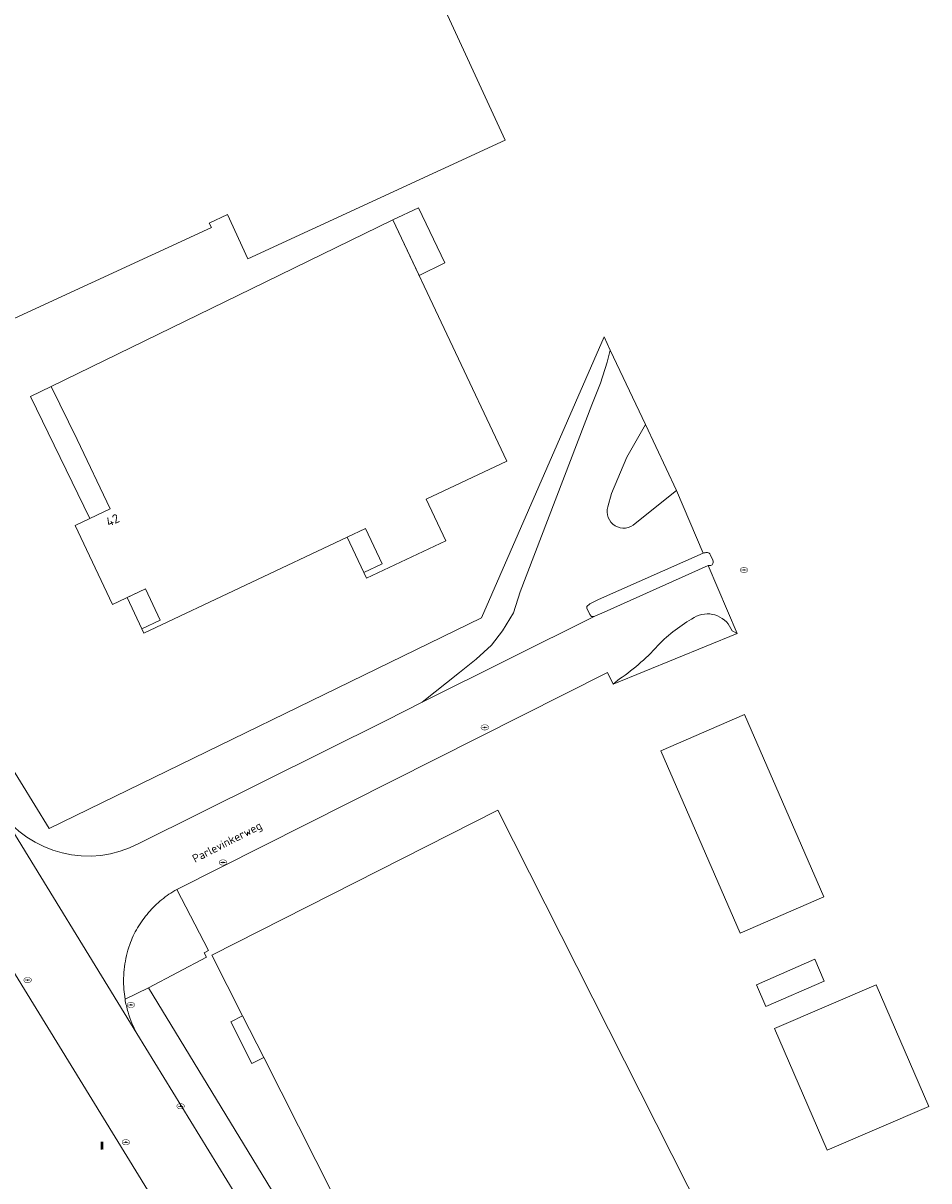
# Model space of a CAD drawing. Header units: metres. Extents: x 207155 to 208055, y 377332 to 379032.
# Tile 37 of 59: x 207772 to 207872, y 377704 to 377832. Entities that reach past the tile are written whole.
import ezdxf
from ezdxf.enums import TextEntityAlignment as Align

# ---------------------------------------------------------------- set-up
doc = ezdxf.new("R2010")
doc.units = ezdxf.units.M
for name, color, linetype, lineweight in [('GB', 1, 'Continuous', 25), ('GB11', 1, 'Continuous', 25), ('GMV', 7, 'Continuous', 25), ('GP1', 7, 'Continuous', 25)]:
    doc.layers.add(name, color=color, linetype=linetype, lineweight=lineweight)
for name, color, linetype in [('NAR', 7, 'Continuous'), ('ORL', 7, 'Continuous'), ('PPAL', 232, 'Continuous'), ('PPUT', 232, 'Continuous')]:
    doc.layers.add(name, color=color, linetype=linetype)
doc.styles.add('ISO', font='isocpeur.ttf', dxfattribs={"height": 1})

# ---------------------------------------------------------------- blocks, each defined once
blk = doc.blocks.new('put')
at = {"linetype": 'ByBlock', "lineweight": -2}
h = blk.add_hatch(color=0, dxfattribs=at)
h.dxf.hatch_style = 1
edge = h.paths.add_edge_path()
edge.add_spline(control_points=[(0.44, 0), (0.44, 0.04), (0.43, 0.09), (0.36, 0.2), (0.28, 0.26), (0.09, 0.32), (-0.02, 0.33), (-0.22, 0.29), (-0.31, 0.24), (-0.42, 0.12), (-0.44, 0.06), (-0.44, -0.06), (-0.42, -0.12), (-0.33, -0.22), (-0.28, -0.26), (-0.1, -0.33), (0.04, -0.33), (0.27, -0.27), (0.37, -0.2), (0.43, -0.08), (0.44, -0.04), (0.44, 0)], knot_values=[0, 0, 0, 0, 0.380029, 0.380029, 1.118666, 1.118666, 1.857303, 1.857303, 2.59594, 2.59594, 3.13294, 3.13294, 3.66994, 3.66994, 4.20694, 4.20694, 5.079565, 5.079565, 5.952189, 5.952189, 6.283185, 6.283185, 6.283185, 6.283185], degree=3, periodic=0)
edge = h.paths.add_edge_path(flags=16)
edge.add_ellipse((0, 0), major_axis=(0.392, 0), ratio=0.689655, start_angle=0, end_angle=360)
h = blk.add_hatch(color=0, dxfattribs=at)
h.dxf.hatch_style = 1
h.paths.add_polyline_path([(-0.1, 0, -0.096396), (-0.09, 0.04), (-0.25, 0.04, 1), (-0.25, -0.04), (-0.09, -0.04, -0.096396)])
at = {"linetype": 'ByBlock', "lineweight": -2, "true_color": 0x681648}
h = blk.add_hatch(color=219, dxfattribs=at)
h.dxf.hatch_style = 1
h.paths.add_polyline_path([(0.1, 0, 1), (-0.1, 0, 1)])
at = {"linetype": 'ByBlock', "lineweight": -2}
h = blk.add_hatch(color=0, dxfattribs=at)
h.dxf.hatch_style = 1
h.paths.add_polyline_path([(0.25, 0.04), (0.09, 0.04, -0.096396), (0.1, 0, -0.096396), (0.09, -0.04), (0.25, -0.04, 1)])
at = {"color": 0, "linetype": 'ByBlock', "lineweight": -2}
blk.add_attdef('PUT', (0.5, 0.35), '', height=0.5, dxfattribs=at)
blk = doc.blocks.new('paal')
at = {"linetype": 'ByBlock', "lineweight": -2}
h = blk.add_hatch(color=0, dxfattribs=at)
h.dxf.hatch_style = 1
h.paths.add_polyline_path([(0.15, 0.8), (-0.15, 0.8), (-0.15, -0.1), (0, -0.1, -0.414214), (-0.1, 0, -1), (0.1, 0, -0.414214), (0, -0.1), (0.15, -0.1)])
at = {"linetype": 'ByBlock', "lineweight": -2, "true_color": 0x681648}
h = blk.add_hatch(color=219, dxfattribs=at)
h.dxf.hatch_style = 1
h.paths.add_polyline_path([(-0.1, 0, 1), (0.1, 0, 1)])
at = {"color": 0, "linetype": 'ByBlock', "lineweight": -2}
blk.add_attdef('PAAL', (0.5, 0.35), '', height=0.5, dxfattribs=at)

msp = doc.modelspace()

# ---------------------------------------------------------------- linework, layer by layer
at = {"layer": 'GB', "linetype": 'Continuous', "lineweight": 13}
for points in [[(207795.418, 377884.933), (207825.567, 377819.515)], [(207825.567, 377819.515), (207797.14, 377806.415)], [(207794.888, 377811.301), (207792.863, 377810.367)], [(207797.14, 377806.415), (207794.888, 377811.301)], [(207793.089, 377809.877), (207759.418, 377794.346)], [(207792.863, 377810.367), (207793.089, 377809.877)], [(207797.512, 377803.086), (207813.162, 377810.718)], [(207813.162, 377810.718), (207825.764, 377784.049)], [(207779.657, 377777.693), (207781.894, 377778.756), (207778.252, 377786.421), (207775.387, 377792.296)], [(207825.764, 377784.049), (207816.849, 377779.837)], [(207816.849, 377779.837), (207819.024, 377775.235)], [(207778.032, 377776.921), (207779.657, 377777.693)], [(207782.155, 377768.19), (207778.032, 377776.921)], [(207810.121, 377776.591), (207808.104, 377775.638)], [(207811.966, 377772.685), (207810.121, 377776.591)], [(207808.104, 377775.638), (207785.637, 377765.021)], [(207819.024, 377775.235), (207810.254, 377771.09)], [(207809.95, 377771.732), (207811.966, 377772.685)], [(207810.254, 377771.09), (207809.95, 377771.732)], [(207785.803, 377769.912), (207782.155, 377768.19)], [(207787.435, 377766.458), (207785.803, 377769.912)], [(207785.41, 377765.501), (207787.435, 377766.458)], [(207785.637, 377765.021), (207785.41, 377765.501)], [(207824.774, 377745.436), (207793.156, 377729.41)], [(207847.511, 377700.44), (207824.774, 377745.436)], [(207793.156, 377729.41), (207796.544, 377722.713)], [(207796.544, 377722.713), (207798.879, 377718.098)], [(207798.879, 377718.098), (207816.127, 377684.004)]]:
    msp.add_lwpolyline(points, dxfattribs=at)
at = {"layer": 'GB11', "linetype": 'Continuous', "lineweight": 13}
for points in [[(207775.387, 377792.296), (207797.512, 377803.086)], [(207842.808, 377751.99), (207852.072, 377756.013)], [(207852.072, 377756.013), (207860.827, 377735.855)], [(207851.563, 377731.832), (207842.808, 377751.99)], [(207860.827, 377735.855), (207851.563, 377731.832)], [(207853.376, 377726.142), (207859.824, 377728.946)], [(207859.824, 377728.946), (207860.87, 377726.542)], [(207860.87, 377726.542), (207854.421, 377723.737)], [(207854.421, 377723.737), (207853.376, 377726.142)], [(207855.385, 377721.28), (207866.628, 377726.14)], [(207866.628, 377726.14), (207872.443, 377712.688)], [(207861.199, 377707.828), (207855.385, 377721.28)], [(207872.443, 377712.688), (207861.199, 377707.828)]]:
    msp.add_lwpolyline(points, dxfattribs=at)
at = {"layer": 'GMV', "linetype": 'Continuous', "lineweight": 13}
for points in [[(207822.948, 377766.69), (207836.527, 377797.764)], [(207836.527, 377797.764), (207837.208, 377796.323)], [(207836.854, 377794.968), (207837.208, 377796.323)], [(207837.208, 377796.323), (207841.098, 377788.088)], [(207836.113, 377792.653), (207836.854, 377794.968)], [(207835.187, 377790.268), (207836.113, 377792.653)], [(207827.244, 377769.597), (207835.187, 377790.268)], [(207841.098, 377788.088), (207839.022, 377784.479)], [(207841.098, 377788.088), (207844.541, 377780.798)], [(207839.022, 377784.479), (207837.338, 377780.449)], [(207837.338, 377780.449), (207836.941, 377778.993)], [(207844.541, 377780.798), (207839.971, 377777.157)], [(207844.541, 377780.798), (207847.467, 377773.868)], [(207847.467, 377773.868), (207835.919, 377768.724)], [(207847.467, 377773.868), (207847.546, 377773.904)], [(207847.546, 377773.904), (207847.709, 377773.899)], [(207848.304, 377773.645), (207848.549, 377773.07)], [(207848.053, 377772.481), (207836.532, 377767.348)], [(207848.319, 377772.484), (207848.053, 377772.481)], [(207848.053, 377772.481), (207851.228, 377764.96)], [(207826.495, 377767.252), (207827.244, 377769.597)], [(207834.939, 377768.26), (207834.598, 377767.959)], [(207834.598, 377767.959), (207834.598, 377767.792)], [(207834.598, 377767.792), (207834.939, 377767.071)], [(207835.919, 377768.724), (207834.939, 377768.26)], [(207775.159, 377743.421), (207822.948, 377766.69)], [(207816.421, 377757.381), (207835.499, 377766.887)], [(207825.289, 377765.255), (207826.495, 377767.252)], [(207834.939, 377767.071), (207835.141, 377766.864)], [(207835.141, 377766.864), (207835.273, 377766.846)], [(207835.273, 377766.846), (207835.499, 377766.887)], [(207836.532, 377767.348), (207835.499, 377766.887)], [(207824.068, 377763.687), (207825.289, 377765.255)], [(207851.228, 377764.96), (207837.522, 377759.382)], [(207851.228, 377764.96), (207850.679, 377765.259)], [(207822.394, 377762.126), (207824.068, 377763.687)], [(207820.546, 377760.658), (207822.394, 377762.126)], [(207789.258, 377736.674), (207836.893, 377760.645)], [(207816.421, 377757.381), (207820.546, 377760.658)], [(207836.893, 377760.645), (207837.522, 377759.382)], [(207837.522, 377759.382), (207838.224, 377759.946)], [(207812.419, 377755.365), (207816.421, 377757.381)], [(207785.076, 377741.753), (207812.419, 377755.365)], [(207770.408, 377751.154), (207775.159, 377743.421)], [(207769.57, 377745.601), (207784.849, 377720.748)], [(207860.214, 377582.662), (207762.643, 377741.466)], [(207792.769, 377729.909), (207789.258, 377736.674)], [(207786.127, 377725.811), (207792.541, 377729.2)], [(207792.294, 377729.67), (207792.769, 377729.909)], [(207792.541, 377729.2), (207792.294, 377729.67)], [(207783.415, 377725.596), (207783.467, 377725.076)], [(207786.127, 377725.811), (207783.542, 377724.558)], [(207818.816, 377672.177), (207786.127, 377725.811)], [(207783.467, 377725.076), (207783.542, 377724.558)], [(207816.701, 377668.848), (207784.849, 377720.748)]]:
    msp.add_lwpolyline(points, dxfattribs=at)
for points in [[(207836.941, 377778.993, 0.7813913), (207839.971, 377777.157)], [(207847.709, 377773.899, -0.4174941), (207848.304, 377773.645)], [(207848.549, 377773.07, -0.4295079), (207848.319, 377772.484)], [(207846.757, 377766.886, 0.0677921), (207842.716, 377763.92)], [(207850.679, 377765.259, 0.4331241), (207846.757, 377766.886)], [(207842.716, 377763.92, -0.0644975), (207838.224, 377759.946)], [(207769.57, 377745.601, 0.382044), (207785.076, 377741.753)], [(207787.589, 377735.528, 0.0450565), (207786.143, 377734.111)], [(207789.258, 377736.674, 0.0430171), (207787.589, 377735.528)], [(207786.143, 377734.111, 0.0406811), (207784.935, 377732.442)], [(207784.935, 377732.442, 0.0551368), (207784.06, 377730.576)], [(207784.06, 377730.576, 0.0500624), (207783.481, 377728.119)], [(207783.481, 377728.119, 0.0531061), (207783.415, 377725.596)], [(207783.542, 377724.558, 0.0315482), (207783.878, 377723.097)], [(207783.878, 377723.097, 0.0523861), (207784.849, 377720.748)]]:
    msp.add_lwpolyline(points, format="xyb", dxfattribs=at)
at = {"layer": 'GP1', "linetype": 'Continuous', "lineweight": 13}
for points in [[(207816.001, 377812.047), (207813.162, 377810.718)], [(207818.894, 377805.948), (207816.001, 377812.047)], [(207813.162, 377810.718), (207816.069, 377804.566)], [(207816.069, 377804.566), (207818.894, 377805.948)], [(207773.084, 377791.173), (207775.387, 377792.296)], [(207779.657, 377777.693), (207773.084, 377791.173)], [(207809.95, 377771.732), (207808.104, 377775.638)], [(207783.794, 377768.964), (207785.803, 377769.912)], [(207785.41, 377765.501), (207783.794, 377768.964)], [(207798.879, 377718.098), (207797.563, 377717.432), (207795.228, 377722.047), (207796.544, 377722.713)]]:
    msp.add_lwpolyline(points, dxfattribs=at)

# ---------------------------------------------------------------- block references
at = {"layer": 'PPAL', "linetype": 'Continuous', "lineweight": 13}
msp.add_blockref('paal', (207781, 377708), dxfattribs=at)
at = {"layer": 'PPUT', "linetype": 'Continuous', "lineweight": 13}
for p in [(207852, 377772), (207823.328, 377754.594), (207794.375, 377739.656), (207772.765, 377726.65), (207784.188, 377723.906), (207789.688, 377712.703), (207783.634, 377708.722)]:
    msp.add_blockref('put', p, dxfattribs=at)

# ---------------------------------------------------------------- texts
at = {"layer": 'NAR', "linetype": 'Continuous', "lineweight": 13, "style": 'ISO'}
msp.add_text('42', height=1, rotation=25.3, dxfattribs=at).set_placement((207782.172, 377777.514), align=Align.MIDDLE_CENTER)
at = {"layer": 'ORL', "linetype": 'Continuous', "lineweight": 13, "style": 'ISO'}
msp.add_text('Parlevinkerweg', height=0.9, rotation=27.1, dxfattribs=at).set_placement((207794.824, 377741.927), align=Align.MIDDLE_CENTER)

doc.saveas('drawing.dxf')
